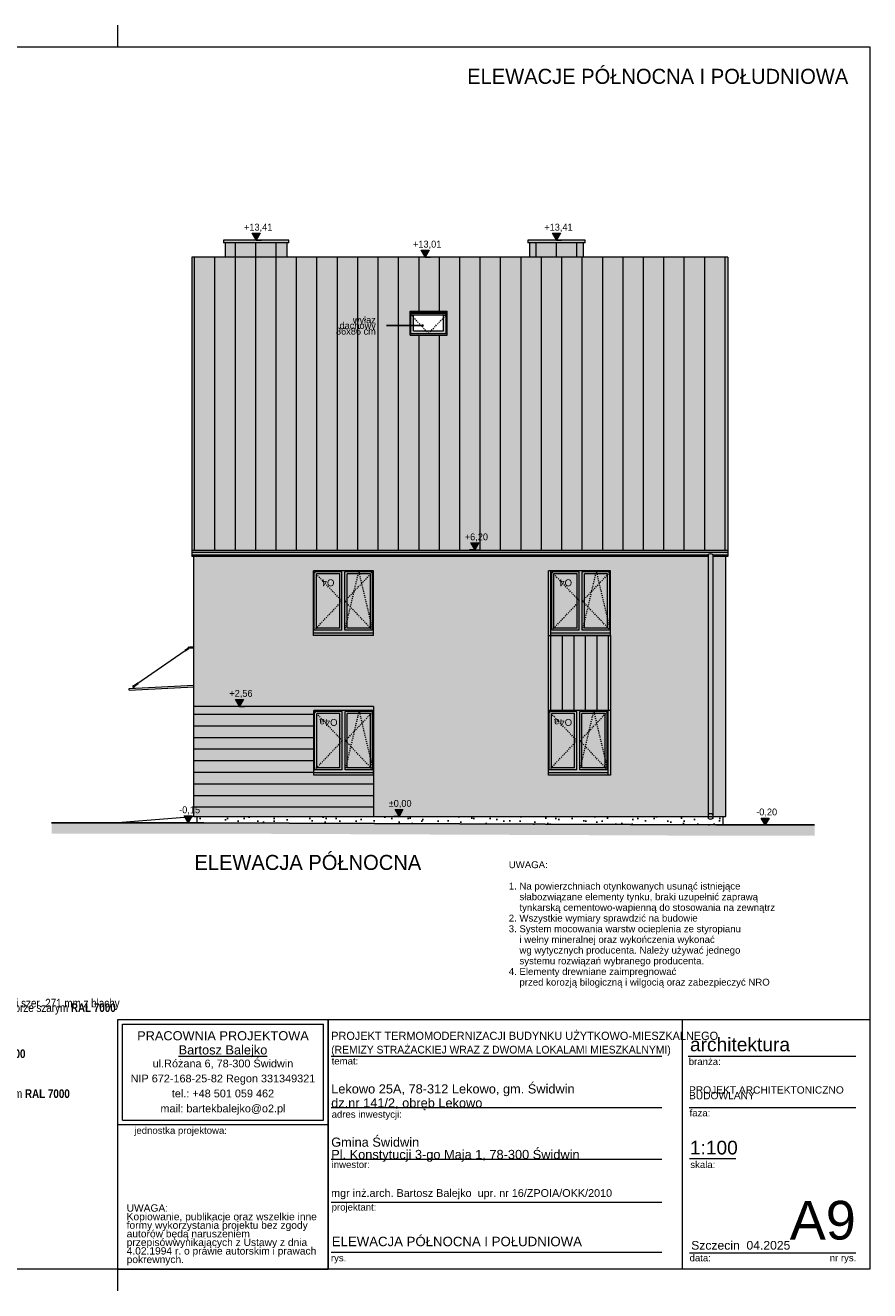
# Model space of a CAD drawing. Extents: x -547885 to -186295, y -25370 to 156194.
# Tile 188 of 256: x -415949 to -396295, y -23370 to 6080. Entities that reach past the tile are written whole.
import ezdxf

# ---------------------------------------------------------------- set-up
doc = ezdxf.new("R2010")
doc.units = 0
doc.header["$MEASUREMENT"] = 0
doc.linetypes.add('Hidden Line', pattern=[50, 25, -25])
for name, color, linetype, lineweight in [('Arch dachowki_Nr_Pióra__21', 7, 'Continuous', 9), ('Arch okna_Nr_Pióra__21', 7, 'Continuous', 9), ('Arch okna_Nr_Pióra__5', 7, 'Continuous', 13), ('Arch opisy okien_Nr_Pióra__21', 7, 'Continuous', 9), ('Arch opisy_Nr_Pióra__1', 7, 'Continuous', 25), ('Arch opisy_Nr_Pióra__21', 7, 'Continuous', 9), ('Arch stropy_Nr_Pióra__1', 7, 'Continuous', 25), ('Arch stropy_Nr_Pióra__21', 7, 'Continuous', 9), ('ARCH TABELA_Nr_Pióra__1', 7, 'Continuous', 25), ('ARCH TABELA_Nr_Pióra__21', 7, 'Continuous', 9), ('ARCH TABELA_Nr_Pióra__7', 7, 'Continuous', 13), ('arch wypelnienia_Nr_Pióra__1', 7, 'Continuous', 25), ('arch wypelnienia_Nr_Pióra__21', 7, 'Continuous', 9), ('Arch wyposażenie_Nr_Pióra__21', 7, 'Continuous', 9), ('INWENT DACH_Nr_Pióra__21', 7, 'Continuous', 9), ('INWENT RURY SPUSTOWE_Nr_Pióra__21', 7, 'Continuous', 9), ('INWENT WYMIARY_Nr_Pióra__21', 7, 'Continuous', 9), ('INWENT. OKNA_Nr_Pióra__5', 7, 'Continuous', 13), ('INWENT.ŚCIANY_Nr_Pióra__21', 7, 'Continuous', 9), ('INWENT.ŚCIANY_Nr_Pióra__5', 7, 'Continuous', 13)]:
    doc.layers.add(name, color=color, linetype=linetype, lineweight=lineweight)
doc.layers.add('arch wypelnienia_Nr_Pióra__119', color=7, linetype='Continuous', lineweight=13, true_color=0xd9d1d0)
doc.layers.add('arch wypelnienia_Nr_Pióra__2', color=7, linetype='Continuous', lineweight=13, true_color=0x7f7f7f)
doc.layers.add('INWENT WYMIARY', color=7, linetype='Continuous')
doc.styles.add('GENERATED_STYLE_10', font='arial.ttf')
doc.styles.add('GENERATED_STYLE_12', font='arial.ttf')
doc.styles.add('GENERATED_STYLE_2', font='txt')
doc.styles.add('GENERATED_STYLE_3', font='arial.ttf')
doc.styles.add('GENERATED_STYLE_5', font='txt')
doc.styles.add('GENERATED_STYLE_6', font='txt')
doc.styles.add('GENERATED_STYLE_7', font='txt')
doc.styles.add('GENERATED_STYLE_8', font='arial.ttf')
doc.styles.add('GENERATED_STYLE_9', font='arial.ttf')
doc.dimstyles.new('GENERATED_STYLE__13', dxfattribs={"dimtxt": 0.18, "dimasz": 109.44, "dimexe": 0.18, "dimexo": 0.0625, "dimgap": 0.09, "dimtad": 0, "dimtih": 1, "dimtoh": 1, "dimdec": 4, "dimzin": 0, "dimdsep": 46, "dimcen": 0.09, "dimadec": 0, "dimazin": 0, "dimtfac": 1, "dimtdec": 4, "dimtmove": 0, "dimatfit": 3, "dimldrblk": 'ARROWHEAD_11', "dimfxl": 0, "dimtolj": 1, "dimtzin": 0, "dimarcsym": 0})

# ---------------------------------------------------------------- blocks, each defined once
blk = doc.blocks.new('Wymiary_115', base_point=(-398727, -12530))
at = {"layer": 'INWENT WYMIARY_Nr_Pióra__21', "linetype": 'Continuous'}
blk.add_hatch(color=256, dxfattribs=at).paths.add_polyline_path([(-398727, -12530), (-398819, -12370), (-398634, -12370)], flags=0)
for p, q in [((-398727, -12530), (-398847, -12530)), ((-398727, -12530), (-398819, -12370)), ((-398819, -12370), (-398634, -12370)), ((-398634, -12370), (-398727, -12530)), ((-398727, -12530), (-398607, -12530))]:
    blk.add_line(p, q, dxfattribs=at)
at = {"layer": 'INWENT WYMIARY_Nr_Pióra__21', "insert": (-398937, -12338), "char_height": 160, "attachment_point": 7, "style": 'GENERATED_STYLE_2'}
blk.add_mtext('{-0,20}', dxfattribs=at)
blk = doc.blocks.new('Wymiary_116', base_point=(-412158, -12480))
at = {"layer": 'INWENT WYMIARY_Nr_Pióra__21', "linetype": 'Continuous'}
blk.add_hatch(color=256, dxfattribs=at).paths.add_polyline_path([(-412158, -12480), (-412251, -12320), (-412065, -12320)], flags=0)
for p, q in [((-412158, -12480), (-412251, -12320)), ((-412251, -12320), (-412065, -12320)), ((-412065, -12320), (-412158, -12480)), ((-412158, -12480), (-412278, -12480)), ((-412158, -12480), (-412038, -12480))]:
    blk.add_line(p, q, dxfattribs=at)
at = {"layer": 'INWENT WYMIARY_Nr_Pióra__21', "insert": (-412368, -12288), "char_height": 160, "attachment_point": 7, "style": 'GENERATED_STYLE_2'}
blk.add_mtext('{-0,15}', dxfattribs=at)
blk = doc.blocks.new('Wymiary_117', base_point=(-407250, -12330))
at = {"layer": 'INWENT WYMIARY_Nr_Pióra__21', "linetype": 'Continuous'}
blk.add_hatch(color=256, dxfattribs=at).paths.add_polyline_path([(-407250, -12330), (-407343, -12170), (-407158, -12170)], flags=0)
for p, q in [((-407250, -12330), (-407370, -12330)), ((-407250, -12330), (-407343, -12170)), ((-407343, -12170), (-407158, -12170)), ((-407158, -12170), (-407250, -12330)), ((-407250, -12330), (-407130, -12330))]:
    blk.add_line(p, q, dxfattribs=at)
at = {"layer": 'INWENT WYMIARY_Nr_Pióra__21', "insert": (-407491, -12138), "char_height": 160, "attachment_point": 7, "style": 'GENERATED_STYLE_2'}
blk.add_mtext('{±0,00}', dxfattribs=at)
blk = doc.blocks.new('Wymiary_118', base_point=(-405487, -6127))
at = {"layer": 'INWENT WYMIARY_Nr_Pióra__21', "linetype": 'Continuous'}
blk.add_hatch(color=256, dxfattribs=at).paths.add_polyline_path([(-405487, -6127), (-405580, -5967), (-405394, -5967)], flags=0)
for p, q in [((-405487, -6127), (-405607, -6127)), ((-405487, -6127), (-405580, -5967)), ((-405580, -5967), (-405394, -5967)), ((-405394, -5967), (-405487, -6127)), ((-405487, -6127), (-405367, -6127))]:
    blk.add_line(p, q, dxfattribs=at)
at = {"layer": 'INWENT WYMIARY_Nr_Pióra__21', "insert": (-405720, -5935), "char_height": 160, "attachment_point": 7, "style": 'GENERATED_STYLE_2'}
blk.add_mtext('{+6,20}', dxfattribs=at)
blk = doc.blocks.new('Wymiary_119', base_point=(-406640, 685))
at = {"layer": 'INWENT WYMIARY_Nr_Pióra__21', "linetype": 'Continuous'}
blk.add_hatch(color=256, dxfattribs=at).paths.add_polyline_path([(-406640, 685), (-406733, 845), (-406547, 845)], flags=0)
for p, q in [((-406640, 685), (-406760, 685)), ((-406640, 685), (-406733, 845)), ((-406733, 845), (-406547, 845)), ((-406547, 845), (-406640, 685)), ((-406640, 685), (-406520, 685))]:
    blk.add_line(p, q, dxfattribs=at)
at = {"layer": 'INWENT WYMIARY_Nr_Pióra__21', "insert": (-406925, 877), "char_height": 160, "attachment_point": 7, "style": 'GENERATED_STYLE_2'}
blk.add_mtext('{+13,01}', dxfattribs=at)
blk = doc.blocks.new('Wymiary_120', base_point=(-403584, 1080))
at = {"layer": 'INWENT WYMIARY_Nr_Pióra__21', "linetype": 'Continuous'}
blk.add_hatch(color=256, dxfattribs=at).paths.add_polyline_path([(-403584, 1080), (-403677, 1240), (-403492, 1240)], flags=0)
for p, q in [((-403584, 1080), (-403677, 1240)), ((-403677, 1240), (-403492, 1240)), ((-403492, 1240), (-403584, 1080)), ((-403584, 1080), (-403704, 1080)), ((-403584, 1080), (-403464, 1080))]:
    blk.add_line(p, q, dxfattribs=at)
at = {"layer": 'INWENT WYMIARY_Nr_Pióra__21', "insert": (-403869, 1272), "char_height": 160, "attachment_point": 7, "style": 'GENERATED_STYLE_2'}
blk.add_mtext('{+13,41}', dxfattribs=at)
blk = doc.blocks.new('Wymiary_121', base_point=(-410574, 1080))
at = {"layer": 'INWENT WYMIARY_Nr_Pióra__21', "linetype": 'Continuous'}
blk.add_hatch(color=256, dxfattribs=at).paths.add_polyline_path([(-410574, 1080), (-410667, 1240), (-410482, 1240)], flags=0)
for p, q in [((-410574, 1080), (-410667, 1240)), ((-410667, 1240), (-410482, 1240)), ((-410482, 1240), (-410574, 1080)), ((-410574, 1080), (-410694, 1080)), ((-410574, 1080), (-410454, 1080))]:
    blk.add_line(p, q, dxfattribs=at)
at = {"layer": 'INWENT WYMIARY_Nr_Pióra__21', "insert": (-410859, 1272), "char_height": 160, "attachment_point": 7, "style": 'GENERATED_STYLE_2'}
blk.add_mtext('{+13,41}', dxfattribs=at)
blk = doc.blocks.new('Wymiary_126', base_point=(-410966, -9770))
at = {"layer": 'INWENT WYMIARY_Nr_Pióra__21', "linetype": 'Continuous'}
blk.add_hatch(color=256, dxfattribs=at).paths.add_polyline_path([(-410966, -9770), (-411059, -9610), (-410873, -9610)], flags=0)
for p, q in [((-410966, -9770), (-411059, -9610)), ((-411059, -9610), (-410873, -9610)), ((-410873, -9610), (-410966, -9770)), ((-410966, -9770), (-411086, -9770)), ((-410966, -9770), (-410846, -9770))]:
    blk.add_line(p, q, dxfattribs=at)
at = {"layer": 'INWENT WYMIARY_Nr_Pióra__21', "insert": (-411200, -9578), "char_height": 160, "attachment_point": 7, "style": 'GENERATED_STYLE_2'}
blk.add_mtext('{+2,56}', dxfattribs=at)
blk = doc.blocks.new('ARROWHEAD_11')
at = {"color": 0, "linetype": 'Continuous', "lineweight": 0}
blk.add_line((0, 0), (-1, 0), dxfattribs=at)
at = {"color": 0, "linetype": 'Continuous', "lineweight": 0, "const_width": 0.25, "flags": 128}
blk.add_lwpolyline([(-0.125, 0, 1), (0.125, 0, 1)], format="xyb", close=True, dxfattribs=at)

msp = doc.modelspace()

# ---------------------------------------------------------------- hatches: boundary and pattern name
at = {"layer": 'arch wypelnienia_Nr_Pióra__1', "linetype": 'Continuous'}
h = msp.add_hatch(dxfattribs=at)
h.set_pattern_fill('Carpet', color=256, style=0, pattern_type=2)
h.set_pattern_definition([(45, (0, 600), (-190.91883, 190.91883), [0, -180, 0, -270]), (110, (600, 600), (253.717, 92.34544), [0, -132, 0, -228])])
h.paths.add_polyline_path([(-400054.6, -12329.6), (-411954.5, -12329.6), (-411954.5, -12479.6), (-411794.5, -12479.6), (-399874.6, -12529.6), (-399714.6, -12529.6), (-399714.6, -12329.6), (-399944.6, -12329.6), (-399944.6, -12365.1, -0.2626416), (-399963.1, -12390.9, -0.1251018), (-399999.6, -12399.6, -0.1200322), (-400035, -12391.5, -0.2734522), (-400054.6, -12365.1)], flags=0)
at = {"layer": 'arch wypelnienia_Nr_Pióra__119', "linetype": 'Continuous', "lineweight": 0, "true_color": 0x363434}
h = msp.add_hatch(color=250, dxfattribs=at)
h.paths.add_polyline_path([(-412024.5, -6281.2), (-412024.5, -9769.6), (-409234.5, -9769.6), (-407844.5, -9769.6), (-407844.5, -11369.6), (-407844.5, -12329.6), (-400054.6, -12329.6), (-400054.6, -6281.2)], flags=0)
h.paths.add_polyline_path([(-409244.5, -8119.6), (-409244.5, -6619.6), (-407844.5, -6619.6), (-407844.5, -8119.6)], flags=0)
h.paths.add_polyline_path([(-403774.5, -11369.6), (-403774.5, -6619.6), (-402324.5, -6619.6), (-402324.5, -11369.6)], flags=0)
msp.add_hatch(color=250, dxfattribs=at).paths.add_polyline_path([(-399944.6, -12329.6), (-399644.6, -12329.6), (-399644.6, -6281.2), (-399944.6, -6281.2)], flags=0)
at = {"layer": 'arch wypelnienia_Nr_Pióra__2', "linetype": 'Continuous'}
h = msp.add_hatch(color=256, dxfattribs=at)
h.paths.add_polyline_path([(-412074.5, 685.2), (-412074.5, -6281.2), (-400054.6, -6281.2), (-400054.6, -12365.1, 0.1364128), (-400048.3, -12381.2, 0.0969235), (-400035, -12391.5, 0.0530588), (-400019.8, -12397.2, 0.1189265), (-399980.4, -12397.4, 0.0608), (-399963.1, -12390.9, 0.0833955), (-399951.6, -12381.9, 0.1445993), (-399944.6, -12365.1), (-399944.6, -6281.2), (-399594.6, -6281.2), (-399594.6, 685.2), (-402954.5, 685.2), (-402954.5, 1020.4), (-402914.5, 1020.4), (-402914.5, 1080.4), (-404254.5, 1080.4), (-404254.5, 1020.4), (-404214.5, 1020.4), (-404214.5, 685.2), (-409854.5, 685.2), (-409854.5, 1020.4), (-409814.5, 1020.4), (-409814.5, 1080.4), (-411334.5, 1080.4), (-411334.5, 1020.4), (-411294.5, 1020.4), (-411294.5, 685.2)], flags=0)
h.paths.add_polyline_path([(-406912, -1033.9), (-406912, -656.3), (-406212, -656.3), (-406212, -1033.9)], flags=0)
h = msp.add_hatch(color=256, dxfattribs=at)
h.paths.add_polyline_path([(-409244.5, -8119.6), (-407844.5, -8119.6), (-407844.5, -6619.6), (-409244.5, -6619.6)], flags=0)
h.paths.add_polyline_path([(-407914.5, -6689.6), (-408459.5, -6689.6), (-408459.5, -7949.6), (-407914.5, -7949.6)], flags=0)
h.paths.add_polyline_path([(-408629.5, -6689.6), (-409174.5, -6689.6), (-409174.5, -7949.6), (-408629.5, -7949.6)], flags=0)
at = {"layer": 'arch wypelnienia_Nr_Pióra__2', "linetype": 'Continuous', "lineweight": 0, "true_color": 0x1f1f1f}
for points in [[(-408629.5, -6689.6), (-409174.5, -6689.6), (-409174.5, -7949.6), (-408629.5, -7949.6)], [(-408459.5, -7949.6), (-407914.5, -7949.6), (-407914.5, -6689.6), (-408459.5, -6689.6)], [(-403104.5, -6689.6), (-403644.5, -6689.6), (-403644.5, -7949.6), (-403104.5, -7949.6)], [(-402394.5, -6689.6), (-402934.5, -6689.6), (-402934.5, -7949.6), (-402394.5, -7949.6)], [(-408624.5, -9939.6), (-409164.5, -9939.6), (-409164.5, -11199.6), (-408624.5, -11199.6)], [(-408454.5, -11199.6), (-407914.5, -11199.6), (-407914.5, -9939.6), (-408454.5, -9939.6)], [(-403704.5, -11199.6), (-403164.5, -11199.6), (-403164.5, -9939.6), (-403704.5, -9939.6)], [(-402454.5, -9939.6), (-402994.5, -9939.6), (-402994.5, -11199.6), (-402454.5, -11199.6)]]:
    msp.add_hatch(color=250, dxfattribs=at).paths.add_polyline_path(points, flags=0)
at = {"layer": 'arch wypelnienia_Nr_Pióra__2', "linetype": 'Continuous'}
h = msp.add_hatch(color=256, dxfattribs=at)
h.paths.add_polyline_path([(-403774.5, -11369.6), (-402324.5, -11369.6), (-402324.5, -6619.6), (-403774.5, -6619.6)], flags=0)
h.paths.add_polyline_path([(-402934.5, -6689.6), (-402934.5, -7949.6), (-402394.5, -7949.6), (-402394.5, -6689.6)], flags=0)
h.paths.add_polyline_path([(-403104.5, -6689.6), (-403644.5, -6689.6), (-403644.5, -7949.6), (-403104.5, -7949.6)], flags=0)
h.paths.add_polyline_path([(-403704.5, -9939.6), (-403704.5, -11199.6), (-403164.5, -11199.6), (-403164.5, -9939.6)], flags=0)
h.paths.add_polyline_path([(-402994.5, -9939.6), (-402994.5, -11199.6), (-402454.5, -11199.6), (-402454.5, -9939.6)], flags=0)
h = msp.add_hatch(color=256, dxfattribs=at)
h.paths.add_polyline_path([(-412024.5, -12329.6), (-407844.5, -12329.6), (-407844.5, -9769.6), (-412024.5, -9769.6)], flags=0)
h.paths.add_polyline_path([(-407914.5, -9939.6), (-407914.5, -11199.6), (-408454.5, -11199.6), (-408454.5, -9939.6)], flags=0)
h.paths.add_polyline_path([(-408624.5, -9939.6), (-408624.5, -11199.6), (-409164.5, -11199.6), (-409164.5, -9939.6)], flags=0)
at = {"layer": 'arch wypelnienia_Nr_Pióra__21', "linetype": 'Continuous'}
msp.add_hatch(color=256, dxfattribs=at).paths.add_polyline_path([(-415336.7, -12729.6), (-411954.5, -12729.6), (-399715.7, -12781), (-397578.5, -12781), (-397578.5, -12529.6), (-399714.6, -12529.6), (-411954.5, -12479.6), (-412158, -12479.6), (-415336.7, -12479.6)], flags=0)

# ---------------------------------------------------------------- linework, layer by layer
at = {"layer": 'Arch dachowki_Nr_Pióra__21', "linetype": 'Continuous'}
for p, q in [((-411059.5, 685.2), (-411059.5, 1020.4)), ((-410584.5, 685.2), (-410584.5, 1020.4)), ((-410109.5, 685.2), (-410109.5, 1020.4)), ((-404059.5, 685.2), (-404059.5, 1020.4)), ((-403584.5, 685.2), (-403584.5, 1020.4)), ((-403109.5, 685.2), (-403109.5, 1020.4)), ((-412009.5, -6140), (-412009.5, 685.2)), ((-411534.5, -6140), (-411534.5, 685.2)), ((-411059.5, -6140), (-411059.5, 685.2)), ((-410584.5, -6140), (-410584.5, 685.2)), ((-410109.5, -6140), (-410109.5, 685.2)), ((-409634.5, -6140), (-409634.5, 685.2)), ((-409159.5, -6140), (-409159.5, 685.2)), ((-408684.5, -6140), (-408684.5, 685.2)), ((-408209.5, -6140), (-408209.5, 685.2)), ((-407734.5, -6140), (-407734.5, 685.2)), ((-407259.5, -6140), (-407259.5, 685.2)), ((-406784.5, -573.9), (-406784.5, 685.2)), ((-406309.5, -573.9), (-406309.5, 685.2)), ((-405834.5, -6140), (-405834.5, 685.2)), ((-405359.5, -6140), (-405359.5, 685.2)), ((-404884.5, -6140), (-404884.5, 685.2)), ((-404409.5, -6140), (-404409.5, 685.2)), ((-403934.5, -6140), (-403934.5, 685.2)), ((-403459.5, -6140), (-403459.5, 685.2)), ((-402984.5, -6140), (-402984.5, 685.2)), ((-402509.5, -6140), (-402509.5, 685.2)), ((-402034.5, -6140), (-402034.5, 685.2)), ((-401559.5, -6140), (-401559.5, 685.2)), ((-401084.5, -6140), (-401084.5, 685.2)), ((-400609.5, -6140), (-400609.5, 685.2)), ((-400134.5, -6140), (-400134.5, 685.2)), ((-399659.5, -6140), (-399659.5, 685.2)), ((-406784.5, -6140), (-406784.5, -1133.9)), ((-406309.5, -6140), (-406309.5, -1133.9))]:
    msp.add_line(p, q, dxfattribs=at)
at = {"layer": 'Arch okna_Nr_Pióra__21', "linetype": 'Continuous'}
for p, q in [((-406992, -1133.9), (-406992, -573.9)), ((-406992, -573.9), (-406132, -573.9)), ((-406132, -1133.9), (-406132, -573.9)), ((-406992, -596.9), (-406132, -596.9)), ((-406992, -622.9), (-406132, -622.9)), ((-406972, -1093.9), (-406972, -622.9)), ((-406972, -656.3), (-406152, -656.3)), ((-406912, -1033.9), (-406912, -656.3)), ((-406212, -1033.9), (-406212, -656.3)), ((-406152, -1093.9), (-406152, -622.9)), ((-406992, -1093.9), (-406132, -1093.9)), ((-406992, -1133.9), (-406132, -1133.9)), ((-406912, -1033.9), (-406212, -1033.9))]:
    msp.add_line(p, q, dxfattribs=at)
at = {"layer": 'Arch okna_Nr_Pióra__21', "linetype": 'Hidden Line'}
for q in [(-406972, -656.3), (-406152, -656.3)]:
    msp.add_line((-406562, -1093.9), q, dxfattribs=at)
at = {"layer": 'Arch okna_Nr_Pióra__5', "linetype": 'Hidden Line'}
for p, q in [((-408579.5, -7319.6), (-409224.5, -6639.6)), ((-408509.5, -7319.6), (-407864.5, -6639.6)), ((-408509.5, -7999.6), (-408187, -6639.6)), ((-408187, -6639.6), (-407864.5, -7999.6)), ((-403049.5, -7319.6), (-403694.5, -6639.6)), ((-402979.5, -7319.6), (-402334.5, -6639.6)), ((-402979.5, -7999.6), (-402657, -6639.6)), ((-402657, -6639.6), (-402334.5, -7999.6)), ((-409224.5, -7999.6), (-408579.5, -7319.6)), ((-407864.5, -7999.6), (-408509.5, -7319.6)), ((-403694.5, -7999.6), (-403049.5, -7319.6)), ((-402334.5, -7999.6), (-402979.5, -7319.6)), ((-408569.5, -10569.6), (-409214.5, -9889.6)), ((-408499.5, -10569.6), (-407854.5, -9889.6)), ((-408499.5, -11249.6), (-408177, -9889.6)), ((-408177, -9889.6), (-407854.5, -11249.6)), ((-403109.5, -10569.6), (-403754.5, -9889.6)), ((-403039.5, -10569.6), (-402394.5, -9889.6)), ((-403039.5, -11249.6), (-402717, -9889.6)), ((-402717, -9889.6), (-402394.5, -11249.6)), ((-409214.5, -11249.6), (-408569.5, -10569.6)), ((-407854.5, -11249.6), (-408499.5, -10569.6)), ((-403754.5, -11249.6), (-403109.5, -10569.6)), ((-402394.5, -11249.6), (-403039.5, -10569.6))]:
    msp.add_line(p, q, dxfattribs=at)
at = {"layer": 'Arch stropy_Nr_Pióra__1', "linetype": 'Continuous'}
for p, q in [((-415336.7, -12479.6), (-411794.5, -12479.6)), ((-411794.5, -12479.6), (-399874.6, -12529.6)), ((-399874.6, -12529.6), (-397578.5, -12529.6))]:
    msp.add_line(p, q, dxfattribs=at)
at = {"layer": 'Arch stropy_Nr_Pióra__21', "linetype": 'Continuous'}
msp.add_line((-411954.5, -12335.9), (-413794.5, -12479.6), dxfattribs=at)
at = {"layer": 'ARCH TABELA_Nr_Pióra__21', "linetype": 'Continuous'}
for p, q in [((-413794.6, 5580.4), (-413794.6, 6080.4)), ((-413794.6, 5580.4), (-413794.6, 6080.4)), ((-437044.6, 5580.4), (-396294.6, 5580.4)), ((-396294.6, 5580.4), (-396294.6, -22869.6)), ((-413794.6, -22869.6), (-413794.6, -17058.4)), ((-413794.6, -17058.4), (-408901, -17058.4)), ((-413794.6, -19505.3), (-413794.6, -17058.4)), ((-413794.6, -17058.4), (-396294.6, -17058.4)), ((-408901, -17058.4), (-408901, -22869.6)), ((-408901, -19505.3), (-408901, -17058.4)), ((-400656.3, -17058.4), (-400656.3, -22869.6)), ((-396294.6, -17058.4), (-396294.6, -22869.6)), ((-413688.2, -17164.8), (-409007.4, -17164.8)), ((-413688.2, -19398.9), (-413688.2, -17164.8)), ((-409007.4, -19398.9), (-409007.4, -17164.8)), ((-408901, -22869.6), (-408901, -17458.4)), ((-408828.8, -17908.4), (-401129, -17908.4)), ((-400517, -17908.4), (-396617.7, -17908.4)), ((-408828.8, -19108.4), (-401129, -19108.4)), ((-400499.6, -19108.4), (-396617.7, -19108.4)), ((-413688.2, -19398.9), (-409007.4, -19398.9)), ((-413794.6, -19505.3), (-408901, -19505.3)), ((-408828.8, -20308.4), (-401129, -20308.4)), ((-400487.8, -20291.1), (-399408.1, -20291.1)), ((-408828.8, -21308.4), (-401129, -21308.4)), ((-408828.8, -22469.6), (-401129, -22469.6)), ((-400487.8, -22487.2), (-398206, -22487.2)), ((-398206, -22487.2), (-396617.7, -22487.2)), ((-396294.6, -22869.6), (-437044.6, -22869.6)), ((-413794.6, -23369.6), (-413794.6, -22869.6)), ((-413794.6, -22869.6), (-408901, -22869.6)), ((-396294.6, -22869.6), (-408901, -22869.6))]:
    msp.add_line(p, q, dxfattribs=at)
at = {"layer": 'Arch wyposażenie_Nr_Pióra__21', "linetype": 'Continuous'}
for p, q in [((-413326.9, -9230.3), (-412231.6, -8472.7)), ((-412237.3, -8464.5), (-412152.8, -8406)), ((-412237.3, -8464.5), (-412225.9, -8480.9)), ((-412225.9, -8480.9), (-412141.5, -8422.5)), ((-412024.5, -8394.4), (-412115.6, -8394.4)), ((-412024.5, -8414.4), (-412115.6, -8414.4)), ((-413535, -9354.1), (-412024.5, -9278.6)), ((-413533, -9394), (-413535, -9354.1)), ((-413533, -9394), (-412024.5, -9318.6)), ((-413433.1, -9349), (-413435, -9310.2)), ((-413422.1, -9284), (-413332.6, -9222.1)), ((-413413.1, -9348), (-413415.1, -9309.2)), ((-413410.7, -9300.4), (-413321.2, -9238.5)), ((-413332.6, -9222.1), (-413321.2, -9238.5))]:
    msp.add_line(p, q, dxfattribs=at)
for centre, radius in [((-412132.9, -8404.4), 20), ((-413425.6, -9298.6), 15)]:
    msp.add_circle(centre, radius, dxfattribs=at)
at = {"layer": 'INWENT DACH_Nr_Pióra__21', "linetype": 'Continuous'}
for p, q in [((-412074.5, 685.2), (-412074.5, -6281.2)), ((-399594.6, 685.2), (-412074.5, 685.2)), ((-399594.6, 685.2), (-399594.6, -6281.2)), ((-399594.6, -6140), (-412074.5, -6140)), ((-399594.6, -6188.9), (-412074.5, -6188.9)), ((-400054.6, -6281.2), (-412074.5, -6281.2)), ((-399594.6, -6281.2), (-399944.6, -6281.2))]:
    msp.add_line(p, q, dxfattribs=at)
at = {"layer": 'INWENT RURY SPUSTOWE_Nr_Pióra__21', "linetype": 'Continuous'}
for p, q in [((-412074.5, -6246.9), (-400054.6, -6246.9)), ((-400054.6, -6246.9), (-400054.6, -12365.1)), ((-399944.6, -6246.9), (-399944.6, -12365.1)), ((-399944.6, -6246.9), (-399594.6, -6246.9))]:
    msp.add_line(p, q, dxfattribs=at)
msp.add_arc((-399999.6, -6294.9), 73, 41.11209, 138.88791, dxfattribs=at)
msp.add_ellipse((-399999.6, -12305.1), major_axis=(55, 0), ratio=0.6281954, start_param=0, end_param=3.1415927, dxfattribs=at)
msp.add_ellipse((-399999.6, -12365.1), major_axis=(55, 0), ratio=0.6281954, dxfattribs=at)
at = {"layer": 'INWENT. OKNA_Nr_Pióra__5', "linetype": 'Continuous'}
for p, q in [((-409224.5, -7999.6), (-409224.5, -6639.6)), ((-408579.5, -6639.6), (-409224.5, -6639.6)), ((-409174.5, -7949.6), (-409174.5, -6689.6)), ((-408629.5, -6689.6), (-409174.5, -6689.6)), ((-408629.5, -7949.6), (-408629.5, -6689.6)), ((-408579.5, -7999.6), (-408579.5, -6639.6)), ((-407864.5, -6639.6), (-408509.5, -6639.6)), ((-408509.5, -7999.6), (-408509.5, -6639.6)), ((-407914.5, -6689.6), (-408459.5, -6689.6)), ((-408459.5, -7949.6), (-408459.5, -6689.6)), ((-407914.5, -7949.6), (-407914.5, -6689.6)), ((-407864.5, -7999.6), (-407864.5, -6639.6)), ((-403694.5, -7999.6), (-403694.5, -6639.6)), ((-403054.5, -6639.6), (-403694.5, -6639.6)), ((-403644.5, -7949.6), (-403644.5, -6689.6)), ((-403104.5, -6689.6), (-403644.5, -6689.6)), ((-403104.5, -7949.6), (-403104.5, -6689.6)), ((-403054.5, -7999.6), (-403054.5, -6639.6)), ((-402344.5, -6639.6), (-402984.5, -6639.6)), ((-402984.5, -7999.6), (-402984.5, -6639.6)), ((-402394.5, -6689.6), (-402934.5, -6689.6)), ((-402934.5, -7949.6), (-402934.5, -6689.6)), ((-402394.5, -7949.6), (-402394.5, -6689.6)), ((-402344.5, -7999.6), (-402344.5, -6639.6)), ((-408629.5, -7949.6), (-409174.5, -7949.6)), ((-407914.5, -7949.6), (-408459.5, -7949.6)), ((-403104.5, -7949.6), (-403644.5, -7949.6)), ((-402394.5, -7949.6), (-402934.5, -7949.6)), ((-408579.5, -7999.6), (-409224.5, -7999.6)), ((-407864.5, -7999.6), (-408509.5, -7999.6)), ((-403054.5, -7999.6), (-403694.5, -7999.6)), ((-402344.5, -7999.6), (-402984.5, -7999.6)), ((-409214.5, -11249.6), (-409214.5, -9889.6)), ((-408574.5, -9889.6), (-409214.5, -9889.6)), ((-409164.5, -11199.6), (-409164.5, -9939.6)), ((-408624.5, -9939.6), (-409164.5, -9939.6)), ((-408624.5, -11199.6), (-408624.5, -9939.6)), ((-408574.5, -11249.6), (-408574.5, -9889.6)), ((-407864.5, -9889.6), (-408504.5, -9889.6)), ((-408504.5, -11249.6), (-408504.5, -9889.6)), ((-407914.5, -9939.6), (-408454.5, -9939.6)), ((-408454.5, -11199.6), (-408454.5, -9939.6)), ((-407914.5, -11199.6), (-407914.5, -9939.6)), ((-407864.5, -11249.6), (-407864.5, -9889.6)), ((-403754.5, -11249.6), (-403754.5, -9889.6)), ((-403114.5, -9889.6), (-403754.5, -9889.6)), ((-403704.5, -11199.6), (-403704.5, -9939.6)), ((-403164.5, -9939.6), (-403704.5, -9939.6)), ((-403164.5, -11199.6), (-403164.5, -9939.6)), ((-403114.5, -11249.6), (-403114.5, -9889.6)), ((-402404.5, -9889.6), (-403044.5, -9889.6)), ((-403044.5, -11249.6), (-403044.5, -9889.6)), ((-402454.5, -9939.6), (-402994.5, -9939.6)), ((-402994.5, -11199.6), (-402994.5, -9939.6)), ((-402454.5, -11199.6), (-402454.5, -9939.6)), ((-402404.5, -11249.6), (-402404.5, -9889.6)), ((-408574.5, -11249.6), (-409214.5, -11249.6)), ((-408624.5, -11199.6), (-409164.5, -11199.6)), ((-407864.5, -11249.6), (-408504.5, -11249.6)), ((-407914.5, -11199.6), (-408454.5, -11199.6)), ((-403114.5, -11249.6), (-403754.5, -11249.6)), ((-403164.5, -11199.6), (-403704.5, -11199.6)), ((-402404.5, -11249.6), (-403044.5, -11249.6)), ((-402454.5, -11199.6), (-402994.5, -11199.6))]:
    msp.add_line(p, q, dxfattribs=at)
at = {"layer": 'INWENT.ŚCIANY_Nr_Pióra__21', "linetype": 'Continuous'}
for p, q in [((-407844.5, -6619.6), (-409244.5, -6619.6)), ((-409244.5, -8119.6), (-409244.5, -6619.6)), ((-407844.5, -8119.6), (-407844.5, -6619.6)), ((-402324.5, -6619.6), (-403774.5, -6619.6)), ((-403774.5, -9869.6), (-403774.5, -6619.6)), ((-403714.5, -8119.6), (-403714.5, -6619.6)), ((-402324.5, -8119.6), (-402324.5, -6619.6)), ((-407844.5, -8069.6), (-409244.5, -8069.6)), ((-407844.5, -8119.6), (-409244.5, -8119.6)), ((-403774.5, -8119.6), (-402324.5, -8119.6)), ((-402324.5, -8069.6), (-403714.5, -8069.6)), ((-402324.5, -8119.6), (-403714.5, -8119.6)), ((-403714.5, -9869.6), (-403714.5, -8119.6)), ((-403454.5, -8119.6), (-403454.5, -9869.6)), ((-403184.5, -8119.6), (-403184.5, -9869.6)), ((-402914.5, -8119.6), (-402914.5, -9869.6)), ((-402644.5, -8119.6), (-402644.5, -9869.6)), ((-402384.5, -8119.6), (-402384.5, -9869.6)), ((-402324.5, -8119.6), (-402324.5, -11369.6)), ((-407844.5, -9769.6), (-412024.5, -9769.6)), ((-409234.5, -9959.6), (-412024.5, -9959.6)), ((-407844.5, -9869.6), (-409234.5, -9869.6)), ((-409234.5, -11369.6), (-409234.5, -9869.6)), ((-407844.5, -9769.6), (-407844.5, -12329.6)), ((-407844.5, -11369.6), (-407844.5, -9869.6)), ((-402384.5, -9869.6), (-403774.5, -9869.6)), ((-403774.5, -11369.6), (-403774.5, -9869.6)), ((-402384.5, -11369.6), (-402384.5, -9869.6)), ((-402324.5, -9869.6), (-402384.5, -9869.6)), ((-409234.5, -10229.6), (-412024.5, -10229.6)), ((-409234.5, -10499.6), (-412024.5, -10499.6)), ((-409234.5, -10769.6), (-412024.5, -10769.6)), ((-409234.5, -11039.6), (-412024.5, -11039.6)), ((-409234.5, -11309.6), (-412024.5, -11309.6)), ((-407844.5, -11319.6), (-409234.5, -11319.6)), ((-407844.5, -11369.6), (-409234.5, -11369.6)), ((-402384.5, -11319.6), (-403774.5, -11319.6)), ((-402324.5, -11369.6), (-403774.5, -11369.6)), ((-407844.5, -11579.6), (-412024.5, -11579.6)), ((-407844.5, -11849.6), (-412024.5, -11849.6)), ((-407844.5, -12119.6), (-412024.5, -12119.6))]:
    msp.add_line(p, q, dxfattribs=at)
at = {"layer": 'INWENT.ŚCIANY_Nr_Pióra__5', "linetype": 'Continuous'}
for p, q in [((-409814.5, 1080.4), (-411334.5, 1080.4)), ((-411334.5, 1080.4), (-411334.5, 1020.4)), ((-409814.5, 1020.4), (-411334.5, 1020.4)), ((-411294.5, 1020.4), (-411294.5, 685.2)), ((-409854.5, 685.2), (-409854.5, 1020.4)), ((-409814.5, 1020.4), (-409814.5, 1080.4)), ((-404254.5, 1080.4), (-404254.5, 1020.4)), ((-402914.5, 1080.4), (-404254.5, 1080.4)), ((-402914.5, 1020.4), (-404254.5, 1020.4)), ((-404214.5, 1020.4), (-404214.5, 685.2)), ((-402954.5, 685.2), (-402954.5, 1020.4)), ((-402914.5, 1020.4), (-402914.5, 1080.4)), ((-412024.5, -12329.6), (-412024.5, -6281.2)), ((-399644.6, -12329.6), (-399644.6, -6281.2)), ((-412024.5, -12329.6), (-400054.6, -12329.6)), ((-411954.5, -12329.6), (-411954.5, -12479.6)), ((-399944.6, -12329.6), (-399644.6, -12329.6)), ((-399714.6, -12329.6), (-399714.6, -12529.6))]:
    msp.add_line(p, q, dxfattribs=at)

# ---------------------------------------------------------------- block references
at = {"layer": 'INWENT WYMIARY', "linetype": 'Continuous'}
for name, p in [('Wymiary_121', (-410574.5, 1080.4)), ('Wymiary_120', (-403584.5, 1080.4)), ('Wymiary_119', (-406640.2, 685.2)), ('Wymiary_118', (-405486.9, -6126.9)), ('Wymiary_126', (-410966.1, -9769.6)), ('Wymiary_117', (-407250.4, -12329.6)), ('Wymiary_116', (-412158, -12479.6)), ('Wymiary_115', (-398726.6, -12529.6))]:
    msp.add_blockref(name, p, dxfattribs=at)

# ---------------------------------------------------------------- texts
at = {"layer": 'Arch opisy okien_Nr_Pióra__21', "linetype": 'Continuous', "char_height": 160, "attachment_point": 2, "rotation": 180, "style": 'GENERATED_STYLE_10'}
for s, insert in [('{O4}', (-408902, -6974.5)), ('{O4}', (-403372, -6974.5)), ('{O4a}', (-408892, -10224.5)), ('{O4a}', (-403432, -10224.5))]:
    msp.add_mtext(s, dxfattribs=dict(at, insert=insert))
at = {"layer": 'Arch opisy_Nr_Pióra__1', "linetype": 'Continuous', "char_height": 200, "width": 8549.677, "attachment_point": 1, "style": 'GENERATED_STYLE_5'}
for s, insert, line_spacing_factor in [('\\A1;{\\fArial Narrow Europa Środkowa|b0|i0|c0|p34;Pasy międzyokienne i fragmenty elewacji pokryte panelami szer. 271 mm z blachy \\Ppowlekanej układanymi w poziomie na rąbek stojący w kolorze szarym \\fArial Narrow Europa Środkowa|b1|i0|c0|p34;RAL 7000\\fArial Narrow Europa Środkowa|b0|i0|c0|p34; }', (-422094.6, -16576.1), 0.319696), ('\\A1;{\\fArial Narrow Europa Środkowa|b0|i0|c0|p34;Rynny, rury spustowe, obróbki blacharskie\\Pwykonane z blachy powlekanej  w kolorze szarym \\fArial Narrow Europa Środkowa|b1|i0|c0|p34;RAL 7000}', (-422094.6, -17578.5), 0.528524), ('\\A1;{\\fArial Narrow Europa Środkowa|b0|i0|c0|p34;Stolarka okienna i drzwiowa w kolorze szarym \\fArial Narrow Europa Środkowa|b1|i0|c0|p34;RAL 7000\\P\\fArial Narrow Europa Środkowa|b0|i0|c0|p34;parapety zewnętrzne z blachy powlekanej w kolorze szarym \\fArial Narrow Europa Środkowa|b1|i0|c0|p34;RAL 7000}', (-422094.6, -18576), 0.322723)]:
    msp.add_mtext(s, dxfattribs=dict(at, insert=insert, line_spacing_factor=line_spacing_factor))
at = {"layer": 'Arch opisy_Nr_Pióra__21', "linetype": 'Continuous', "char_height": 350, "style": 'GENERATED_STYLE_6'}
for s, insert, attachment_point in [('{ELEWACJE PÓŁNOCNA I POŁUDNIOWA}', (-396794.6, 5068), 3), ('{ELEWACJE PÓŁNOCNA I POŁUDNIOWA}', (-396794.6, 5068), 3), ('{ELEWACJA PÓŁNOCNA}', (-412012.6, -13227.2), 1)]:
    msp.add_mtext(s, dxfattribs=dict(at, insert=insert, attachment_point=attachment_point))
at = {"layer": 'Arch opisy_Nr_Pióra__21', "linetype": 'Continuous', "char_height": 160}
for s, insert, width, attachment_point, line_spacing_factor, style in [('{wyłaz dachowy 86x86 cm}', (-407790.1, -907.7), 1392.707, 6, 0.498268, 'GENERATED_STYLE_5'), ('{UWAGA:\\P\\P1. Na powierzchniach otynkowanych usunąć istniejące  \\P    słabozwiązane elementy tynku, braki uzupełnić zaprawą \\P    tynkarską cementowo-wapienną do stosowania na zewnątrz\\P2. Wszystkie wymiary sprawdzić na budowie\\P3. System mocowania warstw ocieplenia ze styropianu \\P    i wełny mineralnej oraz wykończenia wykonać \\P    wg wytycznych producenta. Należy używać jednego \\P    systemu rozwiązań wybranego producenta.\\P4. Elementy drewniane zaimpregnować\\P    przed korozją bilogiczną i wilgocią oraz zabezpieczyć NRO}', (-404695.4, -16317.6), 7166.085, 7, 0.931645, 'GENERATED_STYLE_12')]:
    msp.add_mtext(s, dxfattribs=dict(at, insert=insert, width=width, attachment_point=attachment_point, line_spacing_factor=line_spacing_factor, style=style))
at = {"layer": 'ARCH TABELA_Nr_Pióra__1', "linetype": 'Continuous', "insert": (-408828.8, -17903.7), "char_height": 190, "attachment_point": 7, "line_spacing_factor": 1.033421, "style": 'GENERATED_STYLE_7'}
msp.add_mtext('{\\pt22543;PROJEKT TERMOMODERNIZACJI BUDYNKU UŻYTKOWO-MIESZKALNEGO\\P\\pt22543;\\H0.947368x;(REMIZY STRAŻACKIEJ WRAZ Z DWOMA LOKALAMI MIESZKALNYMI)}', dxfattribs=at)
at = {"layer": 'ARCH TABELA_Nr_Pióra__1', "linetype": 'Continuous', "insert": (-400499.6, -18613), "char_height": 170, "width": 3520.464, "attachment_point": 1, "line_spacing_factor": 0.46425, "style": 'GENERATED_STYLE_8'}
msp.add_mtext('{PROJEKT ARCHITEKTONICZNO\\PBUDOWLANY}', dxfattribs=at)
at = {"layer": 'ARCH TABELA_Nr_Pióra__1', "linetype": 'Continuous', "insert": (-408815, -22114.3), "char_height": 220, "attachment_point": 1, "style": 'GENERATED_STYLE_9'}
msp.add_mtext('{ELEWACJA PÓŁNOCNA I POŁUDNIOWA}', dxfattribs=at)
at = {"layer": 'ARCH TABELA_Nr_Pióra__21', "linetype": 'Continuous', "insert": (-408828.8, -20369.7), "char_height": 212.766, "attachment_point": 7, "line_spacing_factor": 0.807442, "style": 'GENERATED_STYLE_8'}
msp.add_mtext('{Gmina Świdwin\\PPl. Konstytucji 3-go Maja 1, 78-300 Świdwin}', dxfattribs=at)
at = {"layer": 'ARCH TABELA_Nr_Pióra__7', "linetype": 'Continuous', "char_height": 212.766}
for s, insert, attachment_point, line_spacing_factor, style in [('{PRACOWNIA PROJEKTOWA\\P\\LBartosz Balejko}', (-411347.8, -17329.8), 2, 0.926719, 'GENERATED_STYLE_3'), ('{Lekowo 25A, 78-312 Lekowo, gm. Świdwin\\Pdz.nr 141/2, obręb Lekowo}', (-408828.8, -19169.7), 7, 0.918867, 'GENERATED_STYLE_8')]:
    msp.add_mtext(s, dxfattribs=dict(at, insert=insert, attachment_point=attachment_point, line_spacing_factor=line_spacing_factor, style=style))
at = {"layer": 'ARCH TABELA_Nr_Pióra__7', "linetype": 'Continuous', "style": 'GENERATED_STYLE_8'}
for s, insert, char_height, attachment_point in [('{architektura}', (-400478.3, -17478.8), 319.16, 1), ('{temat:}', (-408818.1, -17944.9), 159.58, 1), ('{branża:}', (-400505.2, -17957.2), 159.58, 1), ('{faza:}', (-400487.8, -19153.5), 159.58, 1), ('{adres inwestycji:}', (-408818.1, -19184.6), 159.58, 1), ('{jednostka projektowa:}', (-413411.7, -19559.9), 159.58, 1), ('{1:100}', (-400480.4, -19879.9), 319.16, 1), ('{inwestor:}', (-408818.1, -20353.5), 159.58, 1), ('{skala:}', (-400470.1, -20355.4), 159.58, 1), ('{mgr inż.arch. Bartosz Balejko  upr. nr 16/ZPOIA/OKK/2010}', (-408831, -21006.6), 180, 1), ('{projektant:}', (-408818.1, -21344.9), 159.58, 1), ('{A9}', (-396617.7, -21278.6), 900, 3), ('{Szczecin  04.2025}', (-400449.1, -22212.3), 202.128, 1), ('{rys.}', (-408836, -22526.8), 159.58, 1), ('{data:}', (-400486.4, -22526.8), 159.58, 1), ('{nr rys.}', (-397225.6, -22523.7), 159.58, 1)]:
    msp.add_mtext(s, dxfattribs=dict(at, insert=insert, char_height=char_height, attachment_point=attachment_point))
for s, insert, char_height, width, attachment_point, line_spacing_factor in [('{ul.Różana 6, 78-300 Świdwin\\PNIP 672-168-25-82 Regon 331349321\\Ptel.: +48 501 059 462\\Pmail: bartekbalejko@o2.pl}', (-411347.8, -17991.7), 180.852, 4680.851, 2, 1.156383), ('{UWAGA:\\PKopiowanie, publikacje oraz wszelkie inne formy wykorzystania projektu bez zgody autorów będą naruszeniem przepisówwynikających z Ustawy z dnia 4.02.1994 r. o prawie autorskim i prawach pokrewnych.}', (-413589.5, -21359.9), 170.2128, 4483.408, 1, 0.703415)]:
    msp.add_mtext(s, dxfattribs=dict(at, insert=insert, char_height=char_height, width=width, attachment_point=attachment_point, line_spacing_factor=line_spacing_factor))

# ---------------------------------------------------------------- leaders
at = {"layer": 'Arch opisy_Nr_Pióra__21', "linetype": 'Continuous', "annotation_type": 0, "has_hookline": 1, "hookline_direction": 1, "text_width": 1211.4}
msp.add_leader([(-406699.3, -907.3), (-407544.9, -907.3)], dimstyle='GENERATED_STYLE__13', dxfattribs=at)

doc.saveas('drawing.dxf')
